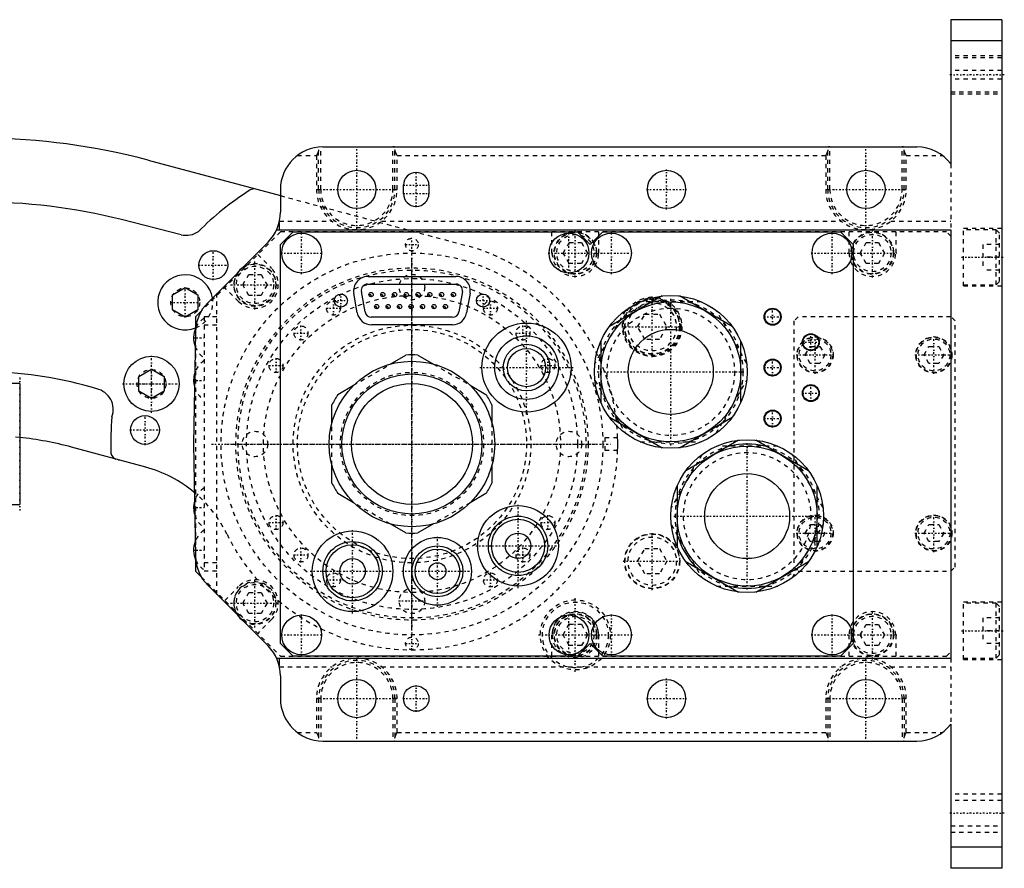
# Model space of a CAD drawing. Extents: x -392 to 140, y -100 to 100.
# Tile 9 of 9: x -92 to 140, y -100 to 100. Entities that reach past the tile are written whole.
import ezdxf

# ---------------------------------------------------------------- set-up
doc = ezdxf.new("R2010")
doc.units = 0
doc.linetypes.add('CENTER', pattern=[1.5, 0.45, -0.5, 0.05, -0.5])
doc.linetypes.add('DASHED', pattern=[2, 1, -1])
for name, color, linetype in [('AM_0', 7, 'CONTINUOUS'), ('AM_3', 7, 'DASHED'), ('AM_7', 7, 'CENTER')]:
    doc.layers.add(name, color=color, linetype=linetype)

msp = doc.modelspace()

# ---------------------------------------------------------------- linework, layer by layer
at = {"layer": 'AM_0', "color": 7, "linetype": 'CONTINUOUS'}
for p, q in [((139, 100), (127, 100)), ((127, 100), (127, 66)), ((139, 100), (139, -100)), ((139, 95), (127, 95)), ((-21, 70), (119, 70)), ((-62.15, 66.88), (-31, 58.53)), ((-2, 59), (-2, 61)), ((4, 61), (4, 59)), ((-37.21, 60.19), (-37.21, 60.11)), ((-31, 60), (-31, 54.64)), ((-54.43, 49.33), (-68.45, 52.88)), ((-31.3, 52.21), (-31.3, 50.5)), ((-31.9, 50.5), (127, 50.5)), ((-31, 47), (-28, 50)), ((-28, 50), (39, 50)), ((39, 50), (42, 47)), ((42, 47), (45, 50)), ((45, 50), (101, 50)), ((101, 50), (104, 47)), ((127, 50.5), (127, -50.5)), ((-33.91, 47.59), (-48.13, 33.3)), ((-31, -47), (-31, 47)), ((104, 47), (104, -47)), ((-10.35, 39.5), (10.35, 39.5)), ((-10.45, 37.69), (10.42, 37.69)), ((-56.43, 35.12), (-53.43, 36.85)), ((-56.43, 31.65), (-56.43, 35.12)), ((-53.43, 36.85), (-50.43, 35.12)), ((-50.43, 35.12), (-50.43, 31.65)), ((-12.89, 30.91), (-13.7, 35.51)), ((-11.06, 31.12), (-11.93, 35.92)), ((11.89, 35.93), (11.06, 31.13)), ((13.7, 35.51), (12.89, 30.91)), ((58.98, 34.89), (46.52, 27.69)), ((75.48, 27.69), (63.02, 34.89)), ((-53.43, 29.92), (-56.43, 31.65)), ((-50.43, 31.65), (-53.43, 29.92)), ((-49.63, 31.37), (-51, 30)), ((-51, 30), (-51, 27.26)), ((9.58, 29.89), (-9.59, 29.89)), ((9.54, 28.1), (-9.54, 28.1)), ((-51.04, 26.42), (-51.5, 0)), ((44.5, 24.19), (44.5, 9.81)), ((77.5, 9.81), (77.5, 24.19)), ((-5.1, 18.82), (-1.41, 20.95)), ((1.41, 20.95), (5.1, 18.82)), ((-64.39, 15.9), (-61.39, 17.64)), ((-61.39, 17.64), (-58.39, 15.9)), ((-92.45, 14.25), (-220, 14.25)), ((-92.45, 14.25), (-92.45, -14.25)), ((-64.39, 12.44), (-64.39, 15.9)), ((-58.39, 15.9), (-58.39, 12.44)), ((-61.39, 10.71), (-64.39, 12.44)), ((-58.39, 12.44), (-61.39, 10.71)), ((-17.44, 11.7), (-13.75, 13.83)), ((13.75, 13.83), (17.44, 11.7)), ((-18.85, 4.99), (-18.85, 9.26)), ((18.85, 9.26), (18.85, 4.99)), ((46.52, 6.31), (58.98, -0.89)), ((63.02, -0.89), (75.48, 6.31)), ((-51.5, 0), (-51.04, -26.42)), ((76.98, 0.89), (64.52, -6.31)), ((93.48, -6.31), (81.02, 0.89)), ((-62.76, -5.44), (-80.22, -0.75)), ((-69, -3.71), (-69, -3.76)), ((-18.85, -9.26), (-18.85, -4.99)), ((18.85, -4.99), (18.85, -9.26)), ((62.5, -9.81), (62.5, -24.19)), ((95.5, -24.19), (95.5, -9.81)), ((-13.75, -13.83), (-17.44, -11.7)), ((17.44, -11.7), (13.75, -13.83)), ((-220, -14.25), (-92.45, -14.25)), ((-1.41, -20.95), (-5.1, -18.82)), ((5.1, -18.82), (1.41, -20.95)), ((-51, -27.26), (-51, -30)), ((64.52, -27.69), (76.98, -34.89)), ((81.02, -34.89), (93.48, -27.69)), ((-51, -30), (-49.63, -31.37)), ((-48.13, -33.3), (-33.91, -47.59)), ((-28, -50), (-31, -47)), ((42, -47), (39, -50)), ((45, -50), (42, -47)), ((104, -47), (101, -50)), ((-31.9, -50.5), (127, -50.5)), ((-31.3, -50.5), (-31.3, -52.21)), ((39, -50), (-28, -50)), ((101, -50), (45, -50)), ((-31, -54.64), (-31, -60)), ((127, -66), (127, -100)), ((-21, -70), (119, -70)), ((139, -95), (127, -95)), ((139, -100), (127, -100))]:
    msp.add_line(p, q, dxfattribs=at)
for centre, radius in [((-13, 60), 4.5), ((60, 60), 4.5), ((107, 60), 4.5), ((-26, 45), 4.7), ((37, 45), 4.7), ((47, 45), 4.7), ((99, 45), 4.7), ((-46.82, 42.16), 3.4), ((-16.75, 33.8), 1.55), ((-9.63, 35.22), 0.5), ((-6.87, 35.22), 0.5), ((-4.1, 35.22), 0.5), ((-1.33, 35.22), 0.5), ((1.44, 35.22), 0.5), ((4.21, 35.22), 0.5), ((6.98, 35.22), 0.5), ((9.76, 35.22), 0.5), ((16.75, 33.8), 1.55), ((61, 17), 18), ((-8.31, 32.38), 0.5), ((-5.61, 32.38), 0.5), ((-2.91, 32.38), 0.5), ((-0.21, 32.38), 0.5), ((2.49, 32.38), 0.5), ((5.19, 32.38), 0.5), ((7.89, 32.38), 0.5), ((61, 17), 16.5), ((85, 30), 2), ((85, 30), 1.85), ((27, 18), 10.5), ((61, 17), 10.01), ((94, 24), 2), ((94, 24), 1.85), ((27, 18), 7.5), ((27, 18), 5.5), ((27, 18), 4.5), ((-61.39, 14.17), 6.5), ((0, 0), 19.5), ((85, 18), 2), ((85, 18), 1.85), ((0, 0), 16.5), ((0, 0), 14.25), ((94, 12), 2), ((94, 12), 1.85), ((85, 6), 2), ((85, 6), 1.85), ((-62.91, 3.3), 3.4), ((79, -17), 18), ((79, -17), 16.5), ((79, -17), 10.01), ((25, -24), 9.5), ((25, -24), 7), ((25, -24), 6.25), ((-14, -30), 9.5), ((-14, -30), 7), ((6, -30), 8), ((25, -24), 3), ((-14, -30), 6.25), ((6, -30), 6), ((6, -30), 5.25), ((-14, -30), 3), ((6, -30), 2), ((-26, -45), 4.7), ((37, -45), 4.7), ((47, -45), 4.7), ((99, -45), 4.7), ((-13, -60), 4.5), ((60, -60), 4.5), ((107, -60), 4.5), ((1, -60), 3)]:
    msp.add_circle(centre, radius, dxfattribs=at)
for centre, radius, start, end in [((-101, -78), 150, 74.9874, 104.9144), ((-21, 60), 10, 90, 180), ((119, 60), 10, 36.8699, 90), ((1, 61), 3, 0, 180), ((0, 0), 71, 122.7161, 135.117), ((-37.21, 58.11), 2, 90, 125.586), ((1, 59), 3, 180, 0), ((-101.55, -78), 135, 75.8075, 104.9484), ((-41, 54.64), 10, 315.1327, 0), ((-53.2, 54.18), 5, 255.8075, 305.3516), ((-53.43, 33.38), 6.5, 9.2177, 291.9248), ((-37, 37.5), 5, 125.3085, 144.9568), ((-10.35, 36.1), 3.4, 90, 189.9992), ((10.35, 36.1), 3.4, 350.0008, 90), ((-10.45, 36.19), 1.5, 90, 190.2733), ((10.42, 36.19), 1.5, 350.1896, 90), ((-41.04, 26.25), 10, 135.1327, 179), ((-9.54, 31.5), 3.4, 189.9992, 270), ((-9.59, 31.39), 1.5, 190.2733, 270), ((9.54, 31.5), 3.4, 270, 350.0008), ((9.58, 31.39), 1.5, 270, 350.1896), ((-45.8, 25), 5.67, 156.1472, 200.846), ((0, 0), 21, 86.1532, 93.8468), ((-101.55, -78), 95, 73.3276, 103.8196), ((-45.8, 15), 5.67, 162.5298, 195.4702), ((-75.4, 8.13), 5, 339.6638, 77.2271), ((0, 0), 21, 146.1532, 153.8468), ((0, 0), 21, 26.1532, 33.8468), ((0, 0), 71, 174.8345, 181.5884), ((-101, -78), 80, 74.9467, 83.8648), ((0, 0), 48.5, 358.2277, 1.7723), ((79, -17), 17, 76.0694, 103.9306), ((-69.97, -1.94), 1, 181.5884, 193.3192), ((-69, -1.71), 2, 193.3192, 247.4808), ((-69, -1.71), 2, 262.4126, 270), ((-70.56, -34.41), 30, 50.0716, 74.9467), ((0, 0), 21, 206.1532, 213.8468), ((0, 0), 21, 326.1532, 333.8468), ((-45.8, -15), 5.67, 164.5298, 197.4702), ((-45.8, -25), 5.67, 159.154, 203.8528), ((0, 0), 21, 266.1532, 273.8468), ((79, -17), 17, 196.0694, 223.9306), ((-41.04, -26.25), 10, 181, 224.8673), ((79, -17), 17, 256.0694, 283.9306), ((-37, -37.5), 5, 215.0432, 234.6915), ((-41, -54.64), 10, 0, 44.8673), ((-21, -60), 10, 180, 270), ((119, -60), 10, 270, 323.1301)]:
    msp.add_arc(centre, radius, start, end, dxfattribs=at)
at = {"layer": 'AM_3', "color": 6, "linetype": 'DASHED'}
for p, q in [((139, 91.5), (127, 91.5)), ((139, 91), (127, 91)), ((139, 88), (127, 88)), ((139, 86), (127, 86)), ((127, 83), (139, 83)), ((127, 82.5), (139, 82.5)), ((-22, 60), (-22, 69.94)), ((-21.5, 60), (-21.5, 69.99)), ((-4.5, 60), (-4.5, 70)), ((-4, 60), (-4, 69.94)), ((98, 60), (98, 69.94)), ((98.5, 60), (98.5, 70)), ((115.5, 60), (115.5, 70)), ((116, 60), (116, 69.94)), ((-27, 68), (-22.5, 68)), ((-22.5, 68), (-22.5, 60)), ((-3.5, 60), (-3.5, 68)), ((-3.5, 68), (97.5, 68)), ((97.5, 68), (97.5, 60)), ((116.5, 68), (125, 68)), ((116.5, 60), (116.5, 68)), ((127, 66), (127, 50.5)), ((-31, 58.53), (12.56, 46.84)), ((-22.5, 60), (-21.5, 60)), ((-4.5, 60), (-3.5, 60)), ((97.5, 60), (98.5, 60)), ((115.5, 60), (116.5, 60)), ((-31.23, 52.5), (-18.83, 52.5)), ((-7.17, 52.5), (101.17, 52.5)), ((112.83, 52.5), (127, 52.5)), ((-31, 50), (-49.63, 31.37)), ((126, 50), (-31, 50)), ((-14.1, 50.56), (-11.9, 50.56)), ((33, 45), (33, 50)), ((44, 50), (44, 45)), ((103, 45), (103, 50)), ((105.9, 50.56), (108.1, 50.56)), ((114, 50), (114, 45)), ((127, 49), (126, 50)), ((139, 50.75), (130, 50.75)), ((130, 37.25), (130, 50.75)), ((137.7, 50.5), (130, 50.5)), ((138.5, 49.7), (137.7, 50.5)), ((137.7, 37.5), (137.7, 50.5)), ((138.5, 38.3), (138.5, 49.7)), ((35.64, 45), (37.07, 47.48)), ((37.07, 47.48), (39.93, 47.48)), ((39.93, 47.48), (41.36, 45)), ((105.64, 45), (107.07, 47.48)), ((107.07, 47.48), (109.93, 47.48)), ((109.93, 47.48), (111.36, 45)), ((134.5, 47), (134.5, 41)), ((138.5, 47), (134.5, 47)), ((-36.36, 44.64), (-33.11, 41.39)), ((37.07, 42.52), (35.64, 45)), ((41.36, 45), (39.93, 42.52)), ((107.07, 42.52), (105.64, 45)), ((111.36, 45), (109.93, 42.52)), ((39.93, 42.52), (37.07, 42.52)), ((109.93, 42.52), (107.07, 42.52)), ((138.5, 44), (134.5, 44)), ((-39.86, 37.5), (-38.43, 39.97)), ((-38.43, 39.97), (-35.57, 39.97)), ((-35.57, 39.97), (-34.14, 37.5)), ((138.5, 41), (134.5, 41)), ((-38.43, 35.02), (-39.86, 37.5)), ((-34.14, 37.5), (-35.57, 35.02)), ((130, 37.5), (137.7, 37.5)), ((130, 37.25), (139, 37.25)), ((137.7, 37.5), (138.5, 38.3)), ((-46, -35.44), (-46, 35.44)), ((-40.89, 33.61), (-44.14, 36.86)), ((-35.57, 35.02), (-38.43, 35.02)), ((68.19, 33.5), (53.81, 33.5)), ((50.31, 31.48), (43.11, 19.02)), ((53.19, 27.62), (54.91, 30.59)), ((54.91, 30.59), (58.34, 30.59)), ((58.34, 30.59), (60.06, 27.62)), ((78.89, 19.02), (71.69, 31.48)), ((-49, 30), (-49, -30)), ((-46, 30), (-49, 30)), ((-46, 28), (-49, 28)), ((91, 30), (90, 29)), ((90, 29), (90, -29)), ((127, 30), (91, 30)), ((128, 29), (127, 30)), ((128, -29), (128, 29)), ((-51, 27.26), (-51, -27.26)), ((54.91, 24.64), (53.19, 27.62)), ((60.06, 27.62), (58.34, 24.64)), ((58.34, 24.64), (54.91, 24.64)), ((92.69, 21), (93.85, 23)), ((93.85, 19), (92.69, 21)), ((93.85, 23), (96.15, 23)), ((96.15, 23), (97.31, 21)), ((97.31, 21), (96.15, 19)), ((120.69, 21), (121.85, 23)), ((121.85, 19), (120.69, 21)), ((121.85, 23), (124.15, 23)), ((124.15, 23), (125.31, 21)), ((125.31, 21), (124.15, 19)), ((-13.75, 13.83), (-5.1, 18.82)), ((5.1, 18.82), (13.75, 13.83)), ((96.15, 19), (93.85, 19)), ((124.15, 19), (121.85, 19)), ((43.11, 14.98), (50.31, 2.52)), ((71.69, 2.52), (78.89, 14.98)), ((-18.85, -4.99), (-18.85, 4.99)), ((18.85, 4.99), (18.85, -4.99)), ((45.5, 1.5), (48.48, 1.5)), ((45.5, -1.5), (45.5, 1.5)), ((53.81, 0.5), (68.19, 0.5)), ((48.48, -1.5), (45.5, -1.5)), ((86.19, -0.5), (71.81, -0.5)), ((68.31, -2.52), (61.11, -14.98)), ((96.89, -14.98), (89.69, -2.52)), ((-5.1, -18.82), (-13.75, -13.83)), ((13.75, -13.83), (5.1, -18.82)), ((61.11, -19.02), (68.31, -31.48)), ((89.69, -31.48), (96.89, -19.02)), ((92.69, -21), (93.85, -19)), ((93.85, -19), (96.15, -19)), ((96.15, -19), (97.31, -21)), ((120.69, -21), (121.85, -19)), ((121.85, -19), (124.15, -19)), ((124.15, -19), (125.31, -21)), ((93.85, -23), (92.69, -21)), ((96.15, -23), (93.85, -23)), ((97.31, -21), (96.15, -23)), ((121.85, -23), (120.69, -21)), ((124.15, -23), (121.85, -23)), ((125.31, -21), (124.15, -23)), ((53.19, -27.62), (54.91, -24.64)), ((54.91, -24.64), (58.34, -24.64)), ((58.34, -24.64), (60.06, -27.62)), ((54.91, -30.59), (53.19, -27.62)), ((60.06, -27.62), (58.34, -30.59)), ((-46, -28), (-49, -28)), ((-46, -30), (-49, -30)), ((90, -29), (91, -30)), ((91, -30), (127, -30)), ((127, -30), (128, -29)), ((-49.63, -31.37), (-31, -50)), ((58.34, -30.59), (54.91, -30.59)), ((-44.14, -36.86), (-40.89, -33.61)), ((71.81, -33.5), (86.19, -33.5)), ((-39.86, -37.5), (-38.43, -35.02)), ((-38.43, -35.02), (-35.57, -35.02)), ((-35.57, -35.02), (-34.14, -37.5)), ((-38.43, -39.98), (-39.86, -37.5)), ((-34.14, -37.5), (-35.57, -39.98)), ((139, -37.25), (130, -37.25)), ((130, -50.75), (130, -37.25)), ((137.7, -37.5), (130, -37.5)), ((138.5, -38.3), (137.7, -37.5)), ((137.7, -50.5), (137.7, -37.5)), ((138.5, -49.7), (138.5, -38.3)), ((-35.57, -39.98), (-38.43, -39.98)), ((-33.11, -41.39), (-36.36, -44.64)), ((134.5, -41), (134.5, -47)), ((138.5, -41), (134.5, -41)), ((35.61, -45), (37.06, -42.5)), ((37.06, -42.5), (39.94, -42.5)), ((39.94, -42.5), (41.39, -45)), ((105.64, -45), (107.07, -42.53)), ((107.07, -42.53), (109.93, -42.53)), ((109.93, -42.53), (111.36, -45)), ((138.5, -44), (134.5, -44)), ((33, -50), (33, -45)), ((37.06, -47.5), (35.61, -45)), ((41.39, -45), (39.94, -47.5)), ((44, -45), (44, -50)), ((103, -50), (103, -45)), ((107.07, -47.48), (105.64, -45)), ((111.36, -45), (109.93, -47.48)), ((114, -45), (114, -50)), ((39.94, -47.5), (37.06, -47.5)), ((109.93, -47.48), (107.07, -47.48)), ((138.5, -47), (134.5, -47)), ((-31, -50), (126, -50)), ((-11.9, -50.56), (-14.1, -50.56)), ((108.1, -50.56), (105.9, -50.56)), ((126, -50), (127, -49)), ((127, -50.5), (127, -66)), ((130, -50.5), (137.7, -50.5)), ((130, -50.75), (139, -50.75)), ((137.7, -50.5), (138.5, -49.7)), ((-31.23, -52.5), (-18.83, -52.5)), ((-7.17, -52.5), (101.17, -52.5)), ((112.83, -52.5), (127, -52.5)), ((-21.5, -60), (-22.5, -60)), ((-22.5, -60), (-22.5, -68)), ((-22, -60), (-22, -69.94)), ((-21.5, -60), (-21.5, -69.99)), ((-3.5, -60), (-4.5, -60)), ((-4.5, -60), (-4.5, -70)), ((-4, -60), (-4, -69.94)), ((-3.5, -68), (-3.5, -60)), ((98.5, -60), (97.5, -60)), ((97.5, -60), (97.5, -68)), ((98, -60), (98, -69.94)), ((98.5, -60), (98.5, -70)), ((116.5, -60), (115.5, -60)), ((115.5, -60), (115.5, -70)), ((116, -60), (116, -69.94)), ((116.5, -68), (116.5, -60)), ((-27, -68), (-22.5, -68)), ((-3.5, -68), (97.5, -68)), ((116.5, -68), (125, -68)), ((139, -82.5), (127, -82.5)), ((139, -84), (127, -84)), ((127, -90), (139, -90)), ((127, -91.5), (139, -91.5))]:
    msp.add_line(p, q, dxfattribs=at)
for points in [[(-22, 69.95, 0), (-22, 69.95, 0), (-22, 69.94, 0), (-22, 69.94, 0), (-22, 69.94, 0)], [(-4, 69.94, 0), (-4, 69.94, 0), (-4, 69.94, 0), (-4, 69.94, 0), (-4, 69.94, 0), (-4, 69.94, 0), (-4, 69.94, 0), (-4, 69.95, 0), (-4, 69.95, 0), (-4, 69.95, 0), (-4, 69.95, 0), (-4, 69.95, 0), (-4, 69.95, 0), (-4.01, 69.95, 0), (-4.01, 69.96, 0), (-4.01, 69.96, 0), (-4.01, 69.96, 0), (-4.01, 69.96, 0), (-4.01, 69.96, 0), (-4.01, 69.96, 0), (-4.01, 69.96, 0), (-4.02, 69.96, 0), (-4.02, 69.96, 0), (-4.02, 69.97, 0), (-4.02, 69.97, 0), (-4.02, 69.97, 0), (-4.02, 69.97, 0), (-4.02, 69.97, 0), (-4.03, 69.97, 0), (-4.03, 69.97, 0), (-4.03, 69.97, 0), (-4.03, 69.97, 0), (-4.04, 69.98, 0), (-4.04, 69.98, 0), (-4.04, 69.98, 0), (-4.04, 69.98, 0), (-4.04, 69.98, 0), (-4.05, 69.98, 0), (-4.05, 69.98, 0), (-4.05, 69.98, 0), (-4.06, 69.98, 0), (-4.06, 69.98, 0), (-4.06, 69.98, 0), (-4.06, 69.98, 0), (-4.07, 69.98, 0), (-4.07, 69.99, 0), (-4.08, 69.99, 0), (-4.08, 69.99, 0), (-4.08, 69.99, 0), (-4.08, 69.99, 0), (-4.09, 69.99, 0), (-4.09, 69.99, 0), (-4.1, 69.99, 0), (-4.1, 69.99, 0), (-4.1, 69.99, 0), (-4.1, 69.99, 0), (-4.11, 69.99, 0), (-4.11, 69.99, 0), (-4.12, 69.99, 0), (-4.12, 69.99, 0), (-4.13, 69.99, 0), (-4.13, 69.99, 0), (-4.13, 69.99, 0), (-4.14, 69.99, 0), (-4.14, 69.99, 0), (-4.14, 69.99, 0), (-4.15, 69.99, 0), (-4.15, 70, 0), (-4.16, 70, 0), (-4.16, 70, 0), (-4.16, 70, 0), (-4.17, 70, 0), (-4.17, 70, 0), (-4.18, 70, 0), (-4.18, 70, 0), (-4.19, 70, 0), (-4.19, 70, 0), (-4.2, 70, 0), (-4.2, 70, 0), (-4.21, 70, 0), (-4.21, 70, 0), (-4.22, 70, 0), (-4.23, 70, 0), (-4.23, 70, 0), (-4.23, 70, 0), (-4.24, 70, 0), (-4.24, 70, 0), (-4.25, 70, 0), (-4.26, 70, 0), (-4.26, 70, 0), (-4.27, 70, 0), (-4.27, 70, 0), (-4.28, 70, 0), (-4.28, 70, 0), (-4.29, 70, 0), (-4.3, 70, 0), (-4.3, 70, 0), (-4.31, 70, 0), (-4.31, 70, 0), (-4.32, 70, 0), (-4.32, 70, 0), (-4.33, 70, 0), (-4.34, 70, 0), (-4.35, 70, 0), (-4.35, 70, 0), (-4.35, 70, 0), (-4.36, 70, 0), (-4.37, 70, 0), (-4.37, 70, 0), (-4.37, 70, 0), (-4.38, 70, 0), (-4.39, 70, 0), (-4.39, 70, 0), (-4.4, 70, 0), (-4.4, 70, 0), (-4.41, 70, 0), (-4.42, 70, 0), (-4.42, 70, 0), (-4.43, 70, 0), (-4.44, 70, 0), (-4.44, 70, 0), (-4.45, 70, 0), (-4.45, 70, 0), (-4.46, 70, 0), (-4.47, 70, 0), (-4.48, 70, 0), (-4.48, 70, 0), (-4.48, 70, 0), (-4.49, 70, 0), (-4.5, 70, 0), (-4.5, 70, 0)], [(98.5, 70, 0), (98.5, 70, 0), (98.49, 70, 0), (98.48, 70, 0), (98.48, 70, 0), (98.48, 70, 0), (98.47, 70, 0), (98.46, 70, 0), (98.45, 70, 0), (98.45, 70, 0), (98.44, 70, 0), (98.44, 70, 0), (98.43, 70, 0), (98.42, 70, 0), (98.42, 70, 0), (98.41, 70, 0), (98.4, 70, 0), (98.4, 70, 0), (98.39, 70, 0), (98.39, 70, 0), (98.38, 70, 0), (98.37, 70, 0), (98.37, 70, 0), (98.37, 70, 0), (98.36, 70, 0), (98.35, 70, 0), (98.35, 70, 0), (98.35, 70, 0), (98.34, 70, 0), (98.33, 70, 0), (98.32, 70, 0), (98.32, 70, 0), (98.31, 70, 0), (98.31, 70, 0), (98.3, 70, 0), (98.3, 70, 0), (98.29, 70, 0), (98.28, 70, 0), (98.28, 70, 0), (98.27, 70, 0), (98.27, 70, 0), (98.26, 70, 0), (98.26, 70, 0), (98.25, 70, 0), (98.24, 70, 0), (98.24, 70, 0), (98.23, 70, 0), (98.23, 70, 0), (98.23, 70, 0), (98.22, 70, 0), (98.21, 70, 0), (98.21, 70, 0), (98.2, 70, 0), (98.2, 70, 0), (98.19, 70, 0), (98.19, 70, 0), (98.18, 70, 0), (98.18, 70, 0), (98.17, 70, 0), (98.17, 70, 0), (98.16, 70, 0), (98.16, 70, 0), (98.16, 70, 0), (98.15, 70, 0), (98.15, 69.99, 0), (98.14, 69.99, 0), (98.14, 69.99, 0), (98.14, 69.99, 0), (98.13, 69.99, 0), (98.13, 69.99, 0), (98.13, 69.99, 0), (98.12, 69.99, 0), (98.12, 69.99, 0), (98.11, 69.99, 0), (98.11, 69.99, 0), (98.1, 69.99, 0), (98.1, 69.99, 0), (98.1, 69.99, 0), (98.1, 69.99, 0), (98.09, 69.99, 0), (98.09, 69.99, 0), (98.08, 69.99, 0), (98.08, 69.99, 0), (98.08, 69.99, 0), (98.08, 69.99, 0), (98.07, 69.99, 0), (98.07, 69.98, 0), (98.06, 69.98, 0), (98.06, 69.98, 0), (98.06, 69.98, 0), (98.06, 69.98, 0), (98.05, 69.98, 0), (98.05, 69.98, 0), (98.05, 69.98, 0), (98.04, 69.98, 0), (98.04, 69.98, 0), (98.04, 69.98, 0), (98.04, 69.98, 0), (98.04, 69.98, 0), (98.03, 69.97, 0), (98.03, 69.97, 0), (98.03, 69.97, 0), (98.03, 69.97, 0), (98.02, 69.97, 0), (98.02, 69.97, 0), (98.02, 69.97, 0), (98.02, 69.97, 0), (98.02, 69.97, 0), (98.02, 69.96, 0), (98.02, 69.96, 0), (98.01, 69.96, 0), (98.01, 69.96, 0), (98.01, 69.96, 0), (98.01, 69.96, 0), (98.01, 69.96, 0), (98.01, 69.96, 0), (98.01, 69.96, 0), (98.01, 69.95, 0), (98, 69.95, 0), (98, 69.95, 0), (98, 69.95, 0), (98, 69.95, 0), (98, 69.95, 0), (98, 69.95, 0), (98, 69.94, 0), (98, 69.94, 0), (98, 69.94, 0), (98, 69.94, 0), (98, 69.94, 0), (98, 69.94, 0), (98, 69.94, 0)], [(116, 69.94, 0), (116, 69.94, 0), (116, 69.94, 0), (116, 69.94, 0), (116, 69.94, 0), (116, 69.94, 0), (116, 69.94, 0), (116, 69.95, 0), (116, 69.95, 0), (116, 69.95, 0), (116, 69.95, 0), (116, 69.95, 0), (116, 69.95, 0), (115.99, 69.95, 0), (115.99, 69.96, 0), (115.99, 69.96, 0), (115.99, 69.96, 0), (115.99, 69.96, 0), (115.99, 69.96, 0), (115.99, 69.96, 0), (115.99, 69.96, 0), (115.98, 69.96, 0), (115.98, 69.96, 0), (115.98, 69.97, 0), (115.98, 69.97, 0), (115.98, 69.97, 0), (115.98, 69.97, 0), (115.98, 69.97, 0), (115.97, 69.97, 0), (115.97, 69.97, 0), (115.97, 69.97, 0), (115.97, 69.97, 0), (115.96, 69.98, 0), (115.96, 69.98, 0), (115.96, 69.98, 0), (115.96, 69.98, 0), (115.96, 69.98, 0), (115.95, 69.98, 0), (115.95, 69.98, 0), (115.95, 69.98, 0), (115.94, 69.98, 0), (115.94, 69.98, 0), (115.94, 69.98, 0), (115.94, 69.98, 0), (115.93, 69.98, 0), (115.93, 69.99, 0), (115.92, 69.99, 0), (115.92, 69.99, 0), (115.92, 69.99, 0), (115.92, 69.99, 0), (115.91, 69.99, 0), (115.91, 69.99, 0), (115.9, 69.99, 0), (115.9, 69.99, 0), (115.9, 69.99, 0), (115.9, 69.99, 0), (115.89, 69.99, 0), (115.89, 69.99, 0), (115.88, 69.99, 0), (115.88, 69.99, 0), (115.87, 69.99, 0), (115.87, 69.99, 0), (115.87, 69.99, 0), (115.86, 69.99, 0), (115.86, 69.99, 0), (115.86, 69.99, 0), (115.85, 69.99, 0), (115.85, 70, 0), (115.84, 70, 0), (115.84, 70, 0), (115.84, 70, 0), (115.83, 70, 0), (115.83, 70, 0), (115.82, 70, 0), (115.82, 70, 0), (115.81, 70, 0), (115.81, 70, 0), (115.8, 70, 0), (115.8, 70, 0), (115.79, 70, 0), (115.79, 70, 0), (115.78, 70, 0), (115.77, 70, 0), (115.77, 70, 0), (115.77, 70, 0), (115.76, 70, 0), (115.76, 70, 0), (115.75, 70, 0), (115.74, 70, 0), (115.74, 70, 0), (115.73, 70, 0), (115.73, 70, 0), (115.72, 70, 0), (115.72, 70, 0), (115.71, 70, 0), (115.7, 70, 0), (115.7, 70, 0), (115.69, 70, 0), (115.69, 70, 0), (115.68, 70, 0), (115.68, 70, 0), (115.67, 70, 0), (115.66, 70, 0), (115.65, 70, 0), (115.65, 70, 0), (115.65, 70, 0), (115.64, 70, 0), (115.63, 70, 0), (115.63, 70, 0), (115.63, 70, 0), (115.62, 70, 0), (115.61, 70, 0), (115.61, 70, 0), (115.6, 70, 0), (115.6, 70, 0), (115.59, 70, 0), (115.58, 70, 0), (115.58, 70, 0), (115.57, 70, 0), (115.56, 70, 0), (115.56, 70, 0), (115.55, 70, 0), (115.55, 70, 0), (115.54, 70, 0), (115.53, 70, 0), (115.52, 70, 0), (115.52, 70, 0), (115.52, 70, 0), (115.51, 70, 0), (115.5, 70, 0), (115.5, 70, 0)], [(-22, 69.32, 0), (-22, 69.32, 0), (-22, 69.31, 0), (-22, 69.3, 0), (-22, 69.29, 0), (-22, 69.29, 0), (-22, 69.28, 0), (-22, 69.26, 0), (-22, 69.25, 0), (-22, 69.24, 0), (-22.01, 69.23, 0), (-22.01, 69.23, 0), (-22.01, 69.22, 0), (-22.01, 69.21, 0), (-22.01, 69.2, 0), (-22.02, 69.16, 0), (-22.02, 69.13, 0), (-22.03, 69.09, 0), (-22.05, 69.02, 0), (-22.07, 68.95, 0), (-22.1, 68.88, 0), (-22.13, 68.8, 0), (-22.16, 68.73, 0), (-22.17, 68.69, 0), (-22.19, 68.65, 0), (-22.22, 68.58, 0), (-22.26, 68.5, 0), (-22.29, 68.42, 0), (-22.33, 68.34, 0), (-22.37, 68.27, 0), (-22.39, 68.23, 0), (-22.41, 68.19, 0), (-22.44, 68.11, 0), (-22.48, 68.04, 0), (-22.5, 68, 0)], [(-3.5, 68, 0), (-3.52, 68.04, 0), (-3.56, 68.11, 0), (-3.59, 68.19, 0), (-3.61, 68.23, 0), (-3.63, 68.27, 0), (-3.67, 68.34, 0), (-3.71, 68.42, 0), (-3.74, 68.5, 0), (-3.78, 68.58, 0), (-3.81, 68.65, 0), (-3.83, 68.69, 0), (-3.84, 68.73, 0), (-3.87, 68.8, 0), (-3.9, 68.88, 0), (-3.93, 68.95, 0), (-3.95, 69.02, 0), (-3.97, 69.09, 0), (-3.98, 69.13, 0), (-3.98, 69.16, 0), (-3.99, 69.2, 0), (-3.99, 69.21, 0), (-3.99, 69.22, 0), (-3.99, 69.23, 0), (-3.99, 69.23, 0), (-4, 69.24, 0), (-4, 69.25, 0), (-4, 69.26, 0), (-4, 69.28, 0), (-4, 69.29, 0), (-4, 69.29, 0), (-4, 69.3, 0), (-4, 69.31, 0), (-4, 69.32, 0), (-4, 69.32, 0)], [(98, 69.32, 0), (98, 69.32, 0), (98, 69.31, 0), (98, 69.3, 0), (98, 69.29, 0), (98, 69.29, 0), (98, 69.28, 0), (98, 69.27, 0), (98, 69.25, 0), (98, 69.24, 0), (97.99, 69.23, 0), (97.99, 69.23, 0), (97.99, 69.22, 0), (97.99, 69.21, 0), (97.99, 69.2, 0), (97.98, 69.16, 0), (97.98, 69.12, 0), (97.97, 69.09, 0), (97.95, 69.02, 0), (97.92, 68.94, 0), (97.9, 68.87, 0), (97.87, 68.8, 0), (97.84, 68.72, 0), (97.83, 68.69, 0), (97.81, 68.65, 0), (97.78, 68.58, 0), (97.74, 68.5, 0), (97.71, 68.42, 0), (97.67, 68.34, 0), (97.63, 68.27, 0), (97.61, 68.23, 0), (97.59, 68.19, 0), (97.56, 68.11, 0), (97.52, 68.04, 0), (97.5, 68, 0)], [(116.5, 68, 0), (116.48, 68.04, 0), (116.44, 68.11, 0), (116.41, 68.19, 0), (116.39, 68.23, 0), (116.37, 68.27, 0), (116.33, 68.34, 0), (116.29, 68.42, 0), (116.26, 68.5, 0), (116.22, 68.58, 0), (116.19, 68.65, 0), (116.17, 68.69, 0), (116.16, 68.72, 0), (116.13, 68.8, 0), (116.1, 68.87, 0), (116.08, 68.94, 0), (116.05, 69.02, 0), (116.03, 69.09, 0), (116.02, 69.12, 0), (116.02, 69.16, 0), (116.01, 69.2, 0), (116.01, 69.21, 0), (116.01, 69.22, 0), (116.01, 69.23, 0), (116.01, 69.23, 0), (116, 69.24, 0), (116, 69.25, 0), (116, 69.27, 0), (116, 69.28, 0), (116, 69.29, 0), (116, 69.29, 0), (116, 69.3, 0), (116, 69.31, 0), (116, 69.32, 0), (116, 69.32, 0)], [(-22.5, -68, 0), (-22.48, -68.04, 0), (-22.44, -68.11, 0), (-22.41, -68.19, 0), (-22.39, -68.23, 0), (-22.37, -68.27, 0), (-22.33, -68.34, 0), (-22.29, -68.42, 0), (-22.26, -68.5, 0), (-22.22, -68.58, 0), (-22.19, -68.65, 0), (-22.17, -68.69, 0), (-22.16, -68.73, 0), (-22.13, -68.8, 0), (-22.1, -68.88, 0), (-22.07, -68.95, 0), (-22.05, -69.02, 0), (-22.03, -69.09, 0), (-22.02, -69.13, 0), (-22.02, -69.16, 0), (-22.01, -69.2, 0), (-22.01, -69.21, 0), (-22.01, -69.22, 0), (-22.01, -69.23, 0), (-22.01, -69.23, 0), (-22, -69.24, 0), (-22, -69.25, 0), (-22, -69.26, 0), (-22, -69.28, 0), (-22, -69.29, 0), (-22, -69.29, 0), (-22, -69.3, 0), (-22, -69.31, 0), (-22, -69.32, 0), (-22, -69.32, 0)], [(-4, -69.32, 0), (-4, -69.32, 0), (-4, -69.31, 0), (-4, -69.3, 0), (-4, -69.29, 0), (-4, -69.29, 0), (-4, -69.28, 0), (-4, -69.26, 0), (-4, -69.25, 0), (-4, -69.24, 0), (-3.99, -69.23, 0), (-3.99, -69.23, 0), (-3.99, -69.22, 0), (-3.99, -69.21, 0), (-3.99, -69.2, 0), (-3.98, -69.16, 0), (-3.98, -69.13, 0), (-3.97, -69.09, 0), (-3.95, -69.02, 0), (-3.93, -68.95, 0), (-3.9, -68.88, 0), (-3.87, -68.8, 0), (-3.84, -68.73, 0), (-3.83, -68.69, 0), (-3.81, -68.65, 0), (-3.78, -68.58, 0), (-3.74, -68.5, 0), (-3.71, -68.42, 0), (-3.67, -68.34, 0), (-3.63, -68.27, 0), (-3.61, -68.23, 0), (-3.59, -68.19, 0), (-3.56, -68.11, 0), (-3.52, -68.04, 0), (-3.5, -68, 0)], [(97.5, -68, 0), (97.52, -68.04, 0), (97.56, -68.11, 0), (97.59, -68.19, 0), (97.61, -68.23, 0), (97.63, -68.27, 0), (97.67, -68.34, 0), (97.71, -68.42, 0), (97.74, -68.5, 0), (97.78, -68.58, 0), (97.81, -68.65, 0), (97.83, -68.69, 0), (97.84, -68.72, 0), (97.87, -68.8, 0), (97.9, -68.87, 0), (97.92, -68.94, 0), (97.95, -69.02, 0), (97.97, -69.09, 0), (97.98, -69.12, 0), (97.98, -69.16, 0), (97.99, -69.2, 0), (97.99, -69.21, 0), (97.99, -69.22, 0), (97.99, -69.23, 0), (97.99, -69.23, 0), (98, -69.24, 0), (98, -69.25, 0), (98, -69.27, 0), (98, -69.28, 0), (98, -69.29, 0), (98, -69.29, 0), (98, -69.3, 0), (98, -69.31, 0), (98, -69.32, 0), (98, -69.32, 0)], [(116, -69.32, 0), (116, -69.32, 0), (116, -69.31, 0), (116, -69.3, 0), (116, -69.29, 0), (116, -69.29, 0), (116, -69.28, 0), (116, -69.27, 0), (116, -69.25, 0), (116, -69.24, 0), (116.01, -69.23, 0), (116.01, -69.23, 0), (116.01, -69.22, 0), (116.01, -69.21, 0), (116.01, -69.2, 0), (116.02, -69.16, 0), (116.02, -69.12, 0), (116.03, -69.09, 0), (116.05, -69.02, 0), (116.08, -68.94, 0), (116.1, -68.87, 0), (116.13, -68.8, 0), (116.16, -68.72, 0), (116.17, -68.69, 0), (116.19, -68.65, 0), (116.22, -68.58, 0), (116.26, -68.5, 0), (116.29, -68.42, 0), (116.33, -68.34, 0), (116.37, -68.27, 0), (116.39, -68.23, 0), (116.41, -68.19, 0), (116.44, -68.11, 0), (116.48, -68.04, 0), (116.5, -68, 0)], [(-22, -69.94, 0), (-22, -69.94, 0), (-22, -69.94, 0), (-22, -69.95, 0), (-22, -69.95, 0)], [(-4.5, -70, 0), (-4.5, -70, 0), (-4.49, -70, 0), (-4.48, -70, 0), (-4.48, -70, 0), (-4.48, -70, 0), (-4.47, -70, 0), (-4.46, -70, 0), (-4.45, -70, 0), (-4.45, -70, 0), (-4.44, -70, 0), (-4.44, -70, 0), (-4.43, -70, 0), (-4.42, -70, 0), (-4.42, -70, 0), (-4.41, -70, 0), (-4.4, -70, 0), (-4.4, -70, 0), (-4.39, -70, 0), (-4.39, -70, 0), (-4.38, -70, 0), (-4.37, -70, 0), (-4.37, -70, 0), (-4.37, -70, 0), (-4.36, -70, 0), (-4.35, -70, 0), (-4.35, -70, 0), (-4.35, -70, 0), (-4.34, -70, 0), (-4.33, -70, 0), (-4.32, -70, 0), (-4.32, -70, 0), (-4.31, -70, 0), (-4.31, -70, 0), (-4.3, -70, 0), (-4.3, -70, 0), (-4.29, -70, 0), (-4.28, -70, 0), (-4.28, -70, 0), (-4.27, -70, 0), (-4.27, -70, 0), (-4.26, -70, 0), (-4.26, -70, 0), (-4.25, -70, 0), (-4.24, -70, 0), (-4.24, -70, 0), (-4.23, -70, 0), (-4.23, -70, 0), (-4.23, -70, 0), (-4.22, -70, 0), (-4.21, -70, 0), (-4.21, -70, 0), (-4.2, -70, 0), (-4.2, -70, 0), (-4.19, -70, 0), (-4.19, -70, 0), (-4.18, -70, 0), (-4.18, -70, 0), (-4.17, -70, 0), (-4.17, -70, 0), (-4.16, -70, 0), (-4.16, -70, 0), (-4.16, -70, 0), (-4.15, -70, 0), (-4.15, -69.99, 0), (-4.14, -69.99, 0), (-4.14, -69.99, 0), (-4.14, -69.99, 0), (-4.13, -69.99, 0), (-4.13, -69.99, 0), (-4.13, -69.99, 0), (-4.12, -69.99, 0), (-4.12, -69.99, 0), (-4.11, -69.99, 0), (-4.11, -69.99, 0), (-4.1, -69.99, 0), (-4.1, -69.99, 0), (-4.1, -69.99, 0), (-4.1, -69.99, 0), (-4.09, -69.99, 0), (-4.09, -69.99, 0), (-4.08, -69.99, 0), (-4.08, -69.99, 0), (-4.08, -69.99, 0), (-4.08, -69.99, 0), (-4.07, -69.99, 0), (-4.07, -69.98, 0), (-4.06, -69.98, 0), (-4.06, -69.98, 0), (-4.06, -69.98, 0), (-4.06, -69.98, 0), (-4.05, -69.98, 0), (-4.05, -69.98, 0), (-4.05, -69.98, 0), (-4.04, -69.98, 0), (-4.04, -69.98, 0), (-4.04, -69.98, 0), (-4.04, -69.98, 0), (-4.04, -69.98, 0), (-4.03, -69.97, 0), (-4.03, -69.97, 0), (-4.03, -69.97, 0), (-4.03, -69.97, 0), (-4.02, -69.97, 0), (-4.02, -69.97, 0), (-4.02, -69.97, 0), (-4.02, -69.97, 0), (-4.02, -69.97, 0), (-4.02, -69.96, 0), (-4.02, -69.96, 0), (-4.01, -69.96, 0), (-4.01, -69.96, 0), (-4.01, -69.96, 0), (-4.01, -69.96, 0), (-4.01, -69.96, 0), (-4.01, -69.96, 0), (-4.01, -69.96, 0), (-4.01, -69.95, 0), (-4, -69.95, 0), (-4, -69.95, 0), (-4, -69.95, 0), (-4, -69.95, 0), (-4, -69.95, 0), (-4, -69.95, 0), (-4, -69.94, 0), (-4, -69.94, 0), (-4, -69.94, 0), (-4, -69.94, 0), (-4, -69.94, 0), (-4, -69.94, 0), (-4, -69.94, 0)], [(98, -69.94, 0), (98, -69.94, 0), (98, -69.94, 0), (98, -69.94, 0), (98, -69.94, 0), (98, -69.94, 0), (98, -69.94, 0), (98, -69.95, 0), (98, -69.95, 0), (98, -69.95, 0), (98, -69.95, 0), (98, -69.95, 0), (98, -69.95, 0), (98.01, -69.95, 0), (98.01, -69.96, 0), (98.01, -69.96, 0), (98.01, -69.96, 0), (98.01, -69.96, 0), (98.01, -69.96, 0), (98.01, -69.96, 0), (98.01, -69.96, 0), (98.02, -69.96, 0), (98.02, -69.96, 0), (98.02, -69.97, 0), (98.02, -69.97, 0), (98.02, -69.97, 0), (98.02, -69.97, 0), (98.02, -69.97, 0), (98.03, -69.97, 0), (98.03, -69.97, 0), (98.03, -69.97, 0), (98.03, -69.97, 0), (98.04, -69.98, 0), (98.04, -69.98, 0), (98.04, -69.98, 0), (98.04, -69.98, 0), (98.04, -69.98, 0), (98.05, -69.98, 0), (98.05, -69.98, 0), (98.05, -69.98, 0), (98.06, -69.98, 0), (98.06, -69.98, 0), (98.06, -69.98, 0), (98.06, -69.98, 0), (98.07, -69.98, 0), (98.07, -69.99, 0), (98.08, -69.99, 0), (98.08, -69.99, 0), (98.08, -69.99, 0), (98.08, -69.99, 0), (98.09, -69.99, 0), (98.09, -69.99, 0), (98.1, -69.99, 0), (98.1, -69.99, 0), (98.1, -69.99, 0), (98.1, -69.99, 0), (98.11, -69.99, 0), (98.11, -69.99, 0), (98.12, -69.99, 0), (98.12, -69.99, 0), (98.13, -69.99, 0), (98.13, -69.99, 0), (98.13, -69.99, 0), (98.14, -69.99, 0), (98.14, -69.99, 0), (98.14, -69.99, 0), (98.15, -69.99, 0), (98.15, -70, 0), (98.16, -70, 0), (98.16, -70, 0), (98.16, -70, 0), (98.17, -70, 0), (98.17, -70, 0), (98.18, -70, 0), (98.18, -70, 0), (98.19, -70, 0), (98.19, -70, 0), (98.2, -70, 0), (98.2, -70, 0), (98.21, -70, 0), (98.21, -70, 0), (98.22, -70, 0), (98.23, -70, 0), (98.23, -70, 0), (98.23, -70, 0), (98.24, -70, 0), (98.24, -70, 0), (98.25, -70, 0), (98.26, -70, 0), (98.26, -70, 0), (98.27, -70, 0), (98.27, -70, 0), (98.28, -70, 0), (98.28, -70, 0), (98.29, -70, 0), (98.3, -70, 0), (98.3, -70, 0), (98.31, -70, 0), (98.31, -70, 0), (98.32, -70, 0), (98.32, -70, 0), (98.33, -70, 0), (98.34, -70, 0), (98.35, -70, 0), (98.35, -70, 0), (98.35, -70, 0), (98.36, -70, 0), (98.37, -70, 0), (98.37, -70, 0), (98.37, -70, 0), (98.38, -70, 0), (98.39, -70, 0), (98.39, -70, 0), (98.4, -70, 0), (98.4, -70, 0), (98.41, -70, 0), (98.42, -70, 0), (98.42, -70, 0), (98.43, -70, 0), (98.44, -70, 0), (98.44, -70, 0), (98.45, -70, 0), (98.45, -70, 0), (98.46, -70, 0), (98.47, -70, 0), (98.48, -70, 0), (98.48, -70, 0), (98.48, -70, 0), (98.49, -70, 0), (98.5, -70, 0), (98.5, -70, 0)], [(115.5, -70, 0), (115.5, -70, 0), (115.51, -70, 0), (115.52, -70, 0), (115.52, -70, 0), (115.52, -70, 0), (115.53, -70, 0), (115.54, -70, 0), (115.55, -70, 0), (115.55, -70, 0), (115.56, -70, 0), (115.56, -70, 0), (115.57, -70, 0), (115.58, -70, 0), (115.58, -70, 0), (115.59, -70, 0), (115.6, -70, 0), (115.6, -70, 0), (115.61, -70, 0), (115.61, -70, 0), (115.62, -70, 0), (115.63, -70, 0), (115.63, -70, 0), (115.63, -70, 0), (115.64, -70, 0), (115.65, -70, 0), (115.65, -70, 0), (115.65, -70, 0), (115.66, -70, 0), (115.67, -70, 0), (115.68, -70, 0), (115.68, -70, 0), (115.69, -70, 0), (115.69, -70, 0), (115.7, -70, 0), (115.7, -70, 0), (115.71, -70, 0), (115.72, -70, 0), (115.72, -70, 0), (115.73, -70, 0), (115.73, -70, 0), (115.74, -70, 0), (115.74, -70, 0), (115.75, -70, 0), (115.76, -70, 0), (115.76, -70, 0), (115.77, -70, 0), (115.77, -70, 0), (115.77, -70, 0), (115.78, -70, 0), (115.79, -70, 0), (115.79, -70, 0), (115.8, -70, 0), (115.8, -70, 0), (115.81, -70, 0), (115.81, -70, 0), (115.82, -70, 0), (115.82, -70, 0), (115.83, -70, 0), (115.83, -70, 0), (115.84, -70, 0), (115.84, -70, 0), (115.84, -70, 0), (115.85, -70, 0), (115.85, -69.99, 0), (115.86, -69.99, 0), (115.86, -69.99, 0), (115.86, -69.99, 0), (115.87, -69.99, 0), (115.87, -69.99, 0), (115.87, -69.99, 0), (115.88, -69.99, 0), (115.88, -69.99, 0), (115.89, -69.99, 0), (115.89, -69.99, 0), (115.9, -69.99, 0), (115.9, -69.99, 0), (115.9, -69.99, 0), (115.9, -69.99, 0), (115.91, -69.99, 0), (115.91, -69.99, 0), (115.92, -69.99, 0), (115.92, -69.99, 0), (115.92, -69.99, 0), (115.92, -69.99, 0), (115.93, -69.99, 0), (115.93, -69.98, 0), (115.94, -69.98, 0), (115.94, -69.98, 0), (115.94, -69.98, 0), (115.94, -69.98, 0), (115.95, -69.98, 0), (115.95, -69.98, 0), (115.95, -69.98, 0), (115.96, -69.98, 0), (115.96, -69.98, 0), (115.96, -69.98, 0), (115.96, -69.98, 0), (115.96, -69.98, 0), (115.97, -69.97, 0), (115.97, -69.97, 0), (115.97, -69.97, 0), (115.97, -69.97, 0), (115.98, -69.97, 0), (115.98, -69.97, 0), (115.98, -69.97, 0), (115.98, -69.97, 0), (115.98, -69.97, 0), (115.98, -69.96, 0), (115.98, -69.96, 0), (115.99, -69.96, 0), (115.99, -69.96, 0), (115.99, -69.96, 0), (115.99, -69.96, 0), (115.99, -69.96, 0), (115.99, -69.96, 0), (115.99, -69.96, 0), (115.99, -69.95, 0), (116, -69.95, 0), (116, -69.95, 0), (116, -69.95, 0), (116, -69.95, 0), (116, -69.95, 0), (116, -69.95, 0), (116, -69.94, 0), (116, -69.94, 0), (116, -69.94, 0), (116, -69.94, 0), (116, -69.94, 0), (116, -69.94, 0), (116, -69.94, 0)]]:
    msp.add_polyline3d(points, dxfattribs=at)
for centre, radius in [((38.5, 45), 5), ((38.5, 45), 4.9), ((38.5, 45), 4.4), ((108.5, 45), 5), ((108.5, 45), 4.9), ((108.5, 45), 4.4), ((0, 47), 1.5), ((0, 0), 45), ((-37, 37.5), 4.9), ((-37, 37.5), 4.4), ((0, 0), 41.5), ((0, 0), 41), ((0, 37), 3), ((0, 0), 39), ((-53.43, 33.38), 3.4), ((0, 0), 35), ((-18.5, 32.04), 1.65), ((18.5, 32.04), 1.65), ((61, 17), 17), ((56.62, 27.62), 7), ((56.62, 27.62), 6.8), ((56.62, 27.62), 6.5), ((56.62, 27.62), 6.4), ((56.62, 27.62), 5.7), ((61, 17), 15), ((0, 0), 28), ((-26.16, 26.16), 1.65), ((0, 0), 27), ((26.16, 26.16), 1.65), ((95, 21), 4.25), ((95, 21), 4.15), ((95, 21), 3.75), ((123, 21), 4.25), ((123, 21), 4.15), ((123, 21), 3.75), ((-32.04, 18.5), 1.65), ((32.04, 18.5), 1.65), ((-61.39, 14.17), 3.4), ((0, 0), 16.89), ((-37, 0), 3), ((37, 0), 3), ((79, -17), 15), ((-32.04, -18.5), 1.65), ((32.04, -18.5), 1.65), ((95, -21), 4.25), ((95, -21), 4.15), ((95, -21), 3.75), ((123, -21), 4.25), ((123, -21), 4.15), ((123, -21), 3.75), ((56.62, -27.62), 6.5), ((56.62, -27.62), 6.4), ((56.62, -27.62), 5.7), ((-26.16, -26.16), 1.65), ((26.16, -26.16), 1.65), ((-18.5, -32.04), 1.65), ((18.5, -32.04), 1.65), ((-37, -37.5), 4.9), ((-37, -37.5), 4.4), ((0, -37), 3), ((38.5, -45), 8.25), ((38.5, -45), 7.75), ((38.5, -45), 5.4), ((38.5, -45), 5), ((38.5, -45), 4.9), ((38.5, -45), 4.4), ((108.5, -45), 5), ((108.5, -45), 4.9), ((108.5, -45), 4.4), ((0, -47), 1.5)]:
    msp.add_circle(centre, radius, dxfattribs=at)
for centre, radius, start, end in [((-13, 60), 9.5, 180, 0), ((-13, 60), 9, 180, 0), ((-13, 60), 8.5, 180, 0), ((107, 60), 9.5, 180, 0), ((107, 60), 9, 180, 0), ((107, 60), 8.5, 180, 0), ((0, 0), 48.5, 1.7723, 74.9874), ((38.5, 45), 5.5, 180, 0), ((108.5, 45), 5.5, 180, 0), ((-37, 37.5), 5, 144.9568, 125.3085), ((-37, 37.5), 5.5, 225, 45), ((-53.43, 33.38), 6.5, 291.9248, 9.2177), ((-45.8, 25), 5.67, 124.3588, 156.1472), ((-45.8, 25), 5.67, 200.846, 235.6412), ((-45.8, 15), 5.67, 124.3588, 162.5298), ((-45.8, 15), 5.67, 195.4702, 235.6412), ((-101, -78), 80, 83.8648, 104.5356), ((0, 0), 48.5, 205.9992, 358.2277), ((79, -17), 17, 103.9306, 196.0694), ((79, -17), 17, 283.9306, 76.0694), ((-70.56, -34.41), 30, 25.9992, 50.0716), ((-45.8, -15), 5.67, 124.3588, 164.5298), ((-45.8, -15), 5.67, 197.4702, 235.6412), ((-45.8, -25), 5.67, 124.3588, 159.154), ((-45.8, -25), 5.67, 203.8528, 235.6412), ((79, -17), 17, 223.9306, 256.0694), ((-37, -37.5), 5.5, 315, 135), ((-37, -37.5), 5, 234.6915, 215.0432), ((38.5, -45), 5.5, 0, 180), ((108.5, -45), 5.5, 0, 180), ((-13, -60), 9.5, 0, 180), ((-13, -60), 9, 0, 180), ((107, -60), 9.5, 0, 180), ((107, -60), 9, 0, 180), ((-13, -60), 8.5, 0, 180), ((107, -60), 8.5, 0, 180)]:
    msp.add_arc(centre, radius, start, end, dxfattribs=at)
at = {"layer": 'AM_7', "color": 4, "linetype": 'CENTER'}
for p, q in [((139.6, 87), (126.4, 87)), ((-13, 50.55), (-13, 69.45)), ((107, 50.55), (107, 69.45)), ((1, 55.85), (1, 64.15)), ((60, 55.27), (60, 64.72)), ((-2.15, 61), (4.15, 61)), ((-22.45, 60), (-3.55, 60)), ((-2.15, 59), (4.15, 59)), ((55.27, 60), (64.72, 60)), ((97.55, 60), (116.45, 60)), ((-26, 40.06), (-26, 49.94)), ((37, 40.06), (37, 49.94)), ((38.5, 39.23), (38.5, 50.77)), ((47, 40.06), (47, 49.94)), ((99, 40.06), (99, 49.94)), ((108.5, 39.23), (108.5, 50.77)), ((-1.57, 47), (1.57, 47)), ((0, -48.57), (0, 48.57)), ((-46.82, 38.59), (-46.82, 45.73)), ((-30.94, 45), (-21.06, 45)), ((32.06, 45), (51.94, 45)), ((94.06, 45), (114.28, 45)), ((-50.39, 42.16), (-43.25, 42.16)), ((-37, 31.72), (-37, 43.28)), ((0, -43.58), (0, 43.58)), ((129.55, 44), (139.45, 44)), ((-42.78, 37.5), (-31.22, 37.5)), ((-53.43, 29.81), (-53.43, 36.95)), ((-16.75, 32.17), (-16.75, 35.43)), ((-10.16, 35.22), (-9.11, 35.22)), ((-9.63, 34.7), (-9.63, 35.74)), ((-7.39, 35.22), (-6.34, 35.22)), ((-6.87, 34.7), (-6.87, 35.74)), ((-4.62, 35.22), (-3.57, 35.22)), ((-4.1, 34.7), (-4.1, 35.74)), ((-1.85, 35.22), (-0.8, 35.22)), ((-1.33, 34.7), (-1.33, 35.74)), ((0.92, 35.22), (1.97, 35.22)), ((1.44, 34.7), (1.44, 35.74)), ((3.69, 35.22), (4.74, 35.22)), ((4.21, 34.7), (4.21, 35.74)), ((6.46, 35.22), (7.51, 35.22)), ((6.98, 34.7), (6.98, 35.74)), ((9.23, 35.22), (10.28, 35.22)), ((9.76, 34.7), (9.76, 35.74)), ((16.75, 32.17), (16.75, 35.43)), ((-57, 33.38), (-49.86, 33.38)), ((-18.5, 30.31), (-18.5, 33.78)), ((-18.38, 33.8), (-15.12, 33.8)), ((-8.31, 31.86), (-8.31, 32.91)), ((-5.61, 31.86), (-5.61, 32.91)), ((-2.91, 31.86), (-2.91, 32.91)), ((-0.21, 31.86), (-0.21, 32.91)), ((2.49, 31.86), (2.49, 32.91)), ((5.19, 31.86), (5.19, 32.91)), ((7.89, 31.86), (7.89, 32.91)), ((15.12, 33.8), (18.38, 33.8)), ((18.5, 30.31), (18.5, 33.78)), ((56.62, 20.48), (56.62, 34.76)), ((61, -0.32), (61, 34.33)), ((-20.23, 32.04), (-16.77, 32.04)), ((-8.84, 32.38), (-7.79, 32.38)), ((-6.14, 32.38), (-5.08, 32.38)), ((-3.44, 32.38), (-2.38, 32.38)), ((-0.73, 32.38), (0.32, 32.38)), ((1.97, 32.38), (3.02, 32.38)), ((4.66, 32.38), (5.71, 32.38)), ((7.37, 32.38), (8.42, 32.38)), ((16.77, 32.04), (20.23, 32.04)), ((85, 27.9), (85, 32.1)), ((-26.16, 24.43), (-26.16, 27.9)), ((26.16, 24.43), (26.16, 27.9)), ((27, 6.98), (27, 29.02)), ((82.9, 30), (87.1, 30)), ((-27.9, 26.16), (-24.43, 26.16)), ((24.43, 26.16), (27.9, 26.16)), ((49.48, 27.62), (63.76, 27.62)), ((94, 21.9), (94, 26.1)), ((-51.6, 25), (-48.67, 25)), ((91.9, 24), (96.1, 24)), ((95, 16.54), (95, 25.46)), ((123, 16.54), (123, 25.46)), ((-61.39, 7.35), (-61.39, 21)), ((90.54, 21), (99.46, 21)), ((118.54, 21), (127.46, 21)), ((-32.04, 16.77), (-32.04, 20.23)), ((32.04, 16.77), (32.04, 20.23)), ((85, 15.9), (85, 20.1)), ((-61.39, 10.6), (-61.39, 17.74)), ((-33.78, 18.5), (-30.31, 18.5)), ((15.98, 18), (38.02, 18)), ((30.31, 18.5), (33.78, 18.5)), ((43.67, 17), (78.33, 17)), ((82.9, 18), (87.1, 18)), ((-92.45, 15.68), (-92.45, -15.67)), ((-68.21, 14.17), (-54.56, 14.17)), ((-64.96, 14.17), (-57.82, 14.17)), ((-51.6, 15), (-48.67, 15)), ((94, 9.9), (94, 14.1)), ((91.9, 12), (96.1, 12)), ((85, 3.9), (85, 8.1)), ((-62.91, -0.27), (-62.91, 6.87)), ((82.9, 6), (87.1, 6)), ((-66.48, 3.3), (-59.34, 3.3)), ((-43.58, 0), (43.58, 0)), ((79, -34.32), (79, 0.32)), ((-47.25, 0), (47.25, 0)), ((-51.6, -15), (-48.67, -15)), ((25, -33.97), (25, -14.03)), ((-33.78, -18.5), (-30.31, -18.5)), ((-32.04, -20.23), (-32.04, -16.77)), ((30.31, -18.5), (33.78, -18.5)), ((32.04, -20.23), (32.04, -16.77)), ((61.68, -17), (96.32, -17)), ((95, -25.46), (95, -16.54)), ((123, -25.46), (123, -16.54)), ((-14, -39.98), (-14, -20.02)), ((56.62, -34.44), (56.62, -20.79)), ((6, -38.4), (6, -21.6)), ((90.54, -21), (99.46, -21)), ((118.54, -21), (127.46, -21)), ((-51.6, -25), (-48.67, -25)), ((-26.16, -27.9), (-26.16, -24.43)), ((15.03, -24), (34.97, -24)), ((26.16, -27.9), (26.16, -24.43)), ((-27.9, -26.16), (-24.43, -26.16)), ((24.43, -26.16), (27.9, -26.16)), ((49.8, -27.62), (63.45, -27.62)), ((-23.98, -30), (-4.03, -30)), ((-2.4, -30), (14.4, -30)), ((-37, -43.28), (-37, -31.72)), ((-20.23, -32.04), (-16.77, -32.04)), ((-18.5, -33.78), (-18.5, -30.31)), ((16.77, -32.04), (20.23, -32.04)), ((18.5, -33.78), (18.5, -30.31)), ((-3.15, -37), (3.15, -37)), ((38.5, -53.66), (38.5, -36.34)), ((-42.78, -37.5), (-31.22, -37.5)), ((108.5, -50.77), (108.5, -39.23)), ((-26, -49.94), (-26, -40.06)), ((37, -49.94), (37, -40.06)), ((47, -49.94), (47, -40.06)), ((99, -49.94), (99, -40.06)), ((129.55, -44), (139.45, -44)), ((-30.94, -45), (-21.06, -45)), ((29.84, -45), (51.94, -45)), ((94.06, -45), (114.28, -45)), ((-1.57, -47), (1.57, -47)), ((-13, -69.45), (-13, -50.55)), ((107, -69.45), (107, -50.55)), ((60, -64.72), (60, -55.27)), ((1, -63.15), (1, -56.85)), ((-22.45, -60), (-3.55, -60)), ((-2.15, -60), (4.15, -60)), ((55.27, -60), (64.72, -60)), ((97.55, -60), (116.45, -60)), ((139.6, -87), (126.4, -87))]:
    msp.add_line(p, q, dxfattribs=at)

doc.saveas('drawing.dxf')
